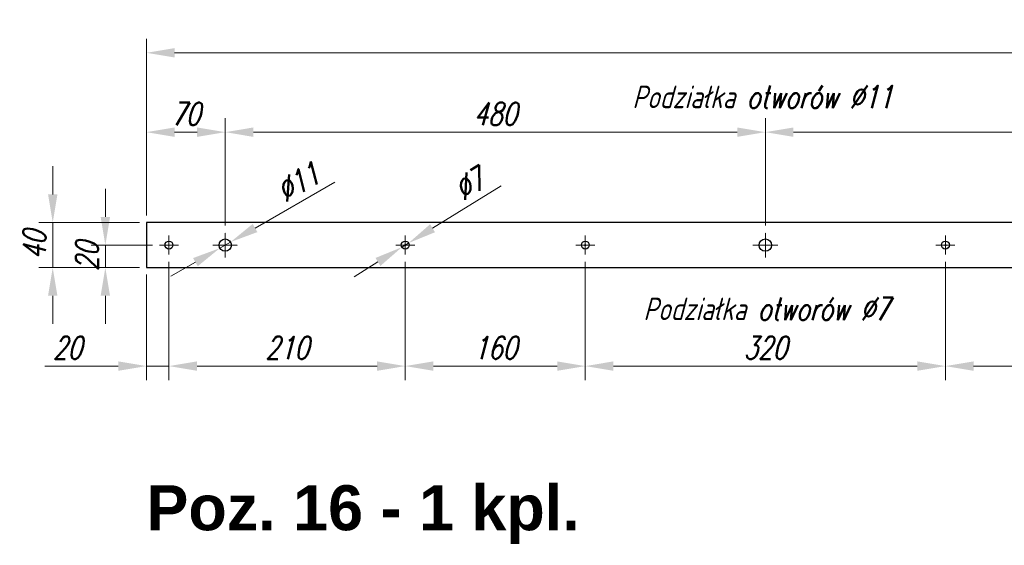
# Model space of a CAD drawing. Header units: millimetres. Extents: x -176817 to 571382, y -58489 to 156123.
# Tile 110 of 256: x -73489 to -72614, y 99144 to 99611. Entities that reach past the tile are written whole.
import ezdxf

# ---------------------------------------------------------------- set-up
doc = ezdxf.new("R2010")
doc.units = ezdxf.units.MM
doc.header["$LTSCALE"] = 0.2
doc.linetypes.add('AM_ISO08W050', pattern=[18, 12, -1.5, 3, -1.5])
doc.linetypes.add('AM_ISO08W050x2', pattern=[9, 6, -0.75, 1.5, -0.75])
doc.layers.get('Defpoints').update_dxf_attribs({"lineweight": 13})
for name, color, linetype, lineweight in [('-AAA Opisy2', 71, 'Continuous', 18), ('-AAA Siatka', 20, 'Continuous', 40), ('-AAA Widok', 2, 'Continuous', 30), ('-AAA Wymiar', 1, 'Continuous', 18), ('AM_7', 4, 'AM_ISO08W050', 13)]:
    doc.layers.add(name, color=color, linetype=linetype, lineweight=lineweight)
doc.styles.add('Arial B', font='arialbd.ttf')
doc.styles.add('WYMIARY', font='ROMANS.shx', dxfattribs={"width": 0.75, "oblique": 15})
doc.dimstyles.new('1 do 10', dxfattribs={"dimscale": 10, "dimtxt": 2, "dimasz": 2.5, "dimexe": 1.25, "dimexo": 0.625, "dimtad": 1, "dimdec": 1, "dimtxsty": 'WYMIARY', "dimcen": 2.5, "dimclrd": 256, "dimclre": 256, "dimclrt": 5, "dimadec": 0, "dimazin": 0, "dimtfac": 1, "dimtdec": 1, "dimtmove": 0, "dimatfit": 3, "dimfxl": 1.25, "dimlwd": -1, "dimlwe": -1, "dimarcsym": 0})

# ---------------------------------------------------------------- blocks, each defined once
blk = doc.blocks.new('PŁ E-1')
at = {"layer": '-AAA Siatka'}
for p in [(20, -230), (20, -390), (20, -710)]:
    blk.add_point(p, dxfattribs=at)
at = {"layer": '-AAA Widok'}
blk.add_lwpolyline([(0, -3980), (40, -3980), (40, 0), (0, 0)], close=True, dxfattribs=at)
for centre, radius in [((20, -20), 3.5), ((20, -70), 5.5), ((20, -230), 3.5), ((20, -390), 3.5), ((20, -550), 5.5), ((20, -710), 3.5)]:
    blk.add_circle(centre, radius, dxfattribs=at)
at = {"layer": 'AM_7', "linetype": 'AM_ISO08W050x2'}
for p, q in [((20, -20), (20, -11.5)), ((20, -20), (11.5, -20)), ((20, -20), (28.5, -20)), ((20, -20), (20, -28.5)), ((20, -70), (20, -59)), ((20, -70), (9, -70)), ((20, -70), (31, -70)), ((20, -70), (20, -81)), ((20, -230), (20, -221.5)), ((20, -230), (11.5, -230)), ((20, -230), (28.5, -230)), ((20, -230), (20, -238.5)), ((20, -390), (20, -381.5)), ((20, -390), (11.5, -390)), ((20, -390), (28.5, -390)), ((20, -390), (20, -398.5)), ((20, -550), (20, -539)), ((20, -550), (9, -550)), ((20, -550), (31, -550)), ((20, -550), (20, -561)), ((20, -710), (20, -701.5)), ((20, -710), (11.5, -710)), ((20, -710), (28.5, -710)), ((20, -710), (20, -718.5))]:
    blk.add_line(p, q, dxfattribs=at)
blk = doc.blocks.new('*D359')
at = {"layer": '-AAA Wymiar', "transparency": 16777216}
for p, q in [((-73412.96, 99435.95), (-73412.96, 99460.95)), ((-73371.2, 99410.95), (-73425.46, 99410.95)), ((-73412.96, 99390.95), (-73412.96, 99410.95)), ((-73382.7, 99390.95), (-73425.46, 99390.95)), ((-73412.96, 99365.95), (-73412.96, 99340.95))]:
    blk.add_line(p, q, dxfattribs=at)
for points in [[(-73417.13, 99435.95), (-73408.79, 99435.95), (-73412.96, 99410.95)], [(-73417.13, 99365.95), (-73408.79, 99365.95), (-73412.96, 99390.95)]]:
    blk.add_solid(points, dxfattribs=at)
at = {"layer": 'Defpoints', "color": 0, "transparency": 16777216}
for p in [(-73412.96, 99410.95), (-73364.95, 99410.95), (-73376.45, 99390.95)]:
    blk.add_point(p, dxfattribs=at)
at = {"layer": '-AAA Wymiar', "color": 5, "transparency": 16777216, "insert": (-73429.21, 99400.95), "char_height": 20, "attachment_point": 5, "rotation": 90, "style": 'WYMIARY'}
blk.add_mtext('20', dxfattribs=at)
blk = doc.blocks.new('*D360')
at = {"layer": '-AAA Wymiar', "transparency": 16777216}
for p, q in [((-73459.71, 99455.95), (-73459.71, 99480.95)), ((-73382.7, 99430.95), (-73472.21, 99430.95)), ((-73459.71, 99430.95), (-73459.71, 99390.95)), ((-73382.7, 99390.95), (-73472.21, 99390.95)), ((-73459.71, 99365.95), (-73459.71, 99340.95))]:
    blk.add_line(p, q, dxfattribs=at)
for points in [[(-73463.87, 99455.95), (-73455.54, 99455.95), (-73459.71, 99430.95)], [(-73463.87, 99365.95), (-73455.54, 99365.95), (-73459.71, 99390.95)]]:
    blk.add_solid(points, dxfattribs=at)
at = {"layer": 'Defpoints', "color": 0, "transparency": 16777216}
for p in [(-73376.45, 99430.95), (-73459.71, 99390.95), (-73376.45, 99390.95)]:
    blk.add_point(p, dxfattribs=at)
at = {"layer": '-AAA Wymiar', "color": 5, "transparency": 16777216, "insert": (-73475.96, 99410.95), "char_height": 20, "attachment_point": 5, "rotation": 90, "style": 'WYMIARY'}
blk.add_mtext('40', dxfattribs=at)
blk = doc.blocks.new('*D361')
at = {"layer": '-AAA Wymiar', "transparency": 16777216}
for p, q in [((-73208.96, 99466.68), (-73279.97, 99426.09)), ((-73311.22, 99408.22), (-73301.67, 99413.68)), ((-73332.92, 99395.81), (-73354.63, 99383.41))]:
    blk.add_line(p, q, dxfattribs=at)
for points in [[(-73282.04, 99429.71), (-73277.9, 99422.47), (-73301.67, 99413.68)], [(-73334.99, 99399.43), (-73330.86, 99392.2), (-73311.22, 99408.22)]]:
    blk.add_solid(points, dxfattribs=at)
at = {"layer": 'Defpoints', "color": 0, "transparency": 16777216}
for p in [(-73311.22, 99408.22), (-73301.67, 99413.68)]:
    blk.add_point(p, dxfattribs=at)
at = {"layer": '-AAA Wymiar', "color": 5, "transparency": 16777216, "insert": (-73241.68, 99466.7), "char_height": 20, "attachment_point": 5, "rotation": 29.75642, "style": 'WYMIARY'}
blk.add_mtext('∅11', dxfattribs=at)
blk = doc.blocks.new('*D362')
at = {"layer": '-AAA Wymiar', "transparency": 16777216}
for p, q in [((-73061.08, 99463.58), (-73122.19, 99425.91)), ((-73149.43, 99409.11), (-73143.47, 99412.79)), ((-73170.71, 99395.99), (-73191.99, 99382.88))]:
    blk.add_line(p, q, dxfattribs=at)
for points in [[(-73124.37, 99429.45), (-73120, 99422.36), (-73143.47, 99412.79)], [(-73172.89, 99399.54), (-73168.52, 99392.45), (-73149.43, 99409.11)]]:
    blk.add_solid(points, dxfattribs=at)
at = {"layer": 'Defpoints', "color": 0, "transparency": 16777216}
for p in [(-73149.43, 99409.11), (-73143.47, 99412.79)]:
    blk.add_point(p, dxfattribs=at)
at = {"layer": '-AAA Wymiar', "color": 5, "transparency": 16777216, "insert": (-73089.52, 99465.14), "char_height": 20, "attachment_point": 5, "rotation": 31.65337, "style": 'WYMIARY'}
blk.add_mtext('∅7', dxfattribs=at)
blk = doc.blocks.new('*D363')
at = {"layer": '-AAA Wymiar', "transparency": 16777216}
for p, q in [((-73376.45, 99437.2), (-73376.45, 99523.7)), ((-73306.45, 99428.2), (-73306.45, 99523.7)), ((-73351.45, 99511.2), (-73331.45, 99511.2))]:
    blk.add_line(p, q, dxfattribs=at)
for points in [[(-73351.45, 99515.37), (-73351.45, 99507.03), (-73376.45, 99511.2)], [(-73331.45, 99515.37), (-73331.45, 99507.03), (-73306.45, 99511.2)]]:
    blk.add_solid(points, dxfattribs=at)
at = {"layer": 'Defpoints', "color": 0, "transparency": 16777216}
for p in [(-73306.45, 99511.2), (-73376.45, 99430.95), (-73306.45, 99421.95)]:
    blk.add_point(p, dxfattribs=at)
at = {"layer": '-AAA Wymiar', "color": 5, "transparency": 16777216, "insert": (-73341.45, 99527.45), "char_height": 20, "attachment_point": 5, "style": 'WYMIARY'}
blk.add_mtext('70', dxfattribs=at)
blk = doc.blocks.new('*D364')
at = {"layer": '-AAA Wymiar', "transparency": 16777216}
for p, q in [((-73306.45, 99428.2), (-73306.45, 99523.7)), ((-72826.45, 99428.2), (-72826.45, 99523.7)), ((-73281.45, 99511.2), (-72851.45, 99511.2))]:
    blk.add_line(p, q, dxfattribs=at)
for points in [[(-73281.45, 99515.37), (-73281.45, 99507.03), (-73306.45, 99511.2)], [(-72851.45, 99515.37), (-72851.45, 99507.03), (-72826.45, 99511.2)]]:
    blk.add_solid(points, dxfattribs=at)
at = {"layer": 'Defpoints', "color": 0, "transparency": 16777216}
for p in [(-72826.45, 99511.2), (-73306.45, 99421.95), (-72826.45, 99421.95)]:
    blk.add_point(p, dxfattribs=at)
at = {"layer": '-AAA Wymiar', "color": 5, "transparency": 16777216, "insert": (-73066.45, 99527.45), "char_height": 20, "attachment_point": 5, "style": 'WYMIARY'}
blk.add_mtext('480', dxfattribs=at)
blk = doc.blocks.new('*D365')
at = {"layer": '-AAA Wymiar', "transparency": 16777216}
for p, q in [((-72826.45, 99428.2), (-72826.45, 99523.7)), ((-72346.45, 99428.2), (-72346.45, 99523.7)), ((-72801.45, 99511.2), (-72371.45, 99511.2))]:
    blk.add_line(p, q, dxfattribs=at)
for points in [[(-72801.45, 99515.37), (-72801.45, 99507.03), (-72826.45, 99511.2)], [(-72371.45, 99515.37), (-72371.45, 99507.03), (-72346.45, 99511.2)]]:
    blk.add_solid(points, dxfattribs=at)
at = {"layer": 'Defpoints', "color": 0, "transparency": 16777216}
for p in [(-72346.45, 99511.2), (-72826.45, 99421.95), (-72346.45, 99421.95)]:
    blk.add_point(p, dxfattribs=at)
at = {"layer": '-AAA Wymiar', "color": 5, "transparency": 16777216, "insert": (-72586.45, 99527.45), "char_height": 20, "attachment_point": 5, "style": 'WYMIARY'}
blk.add_mtext('480', dxfattribs=at)
blk = doc.blocks.new('*D373')
at = {"layer": '-AAA Wymiar', "transparency": 16777216}
for p, q in [((-73356.45, 99396.2), (-73356.45, 99291.03)), ((-73376.45, 99384.7), (-73376.45, 99291.03)), ((-73401.45, 99303.53), (-73466.86, 99303.53)), ((-73356.45, 99303.53), (-73376.45, 99303.53)), ((-73331.45, 99303.53), (-73306.45, 99303.53))]:
    blk.add_line(p, q, dxfattribs=at)
for points in [[(-73401.45, 99307.7), (-73401.45, 99299.36), (-73376.45, 99303.53)], [(-73331.45, 99307.7), (-73331.45, 99299.36), (-73356.45, 99303.53)]]:
    blk.add_solid(points, dxfattribs=at)
at = {"layer": 'Defpoints', "color": 0, "transparency": 16777216}
for p in [(-73356.45, 99402.45), (-73376.45, 99390.95), (-73356.45, 99303.53)]:
    blk.add_point(p, dxfattribs=at)
at = {"layer": '-AAA Wymiar', "color": 5, "transparency": 16777216, "insert": (-73446.65, 99319.78), "char_height": 20, "attachment_point": 5, "style": 'WYMIARY'}
blk.add_mtext('20', dxfattribs=at)
blk = doc.blocks.new('*D374')
at = {"layer": '-AAA Wymiar', "transparency": 16777216}
for p, q in [((-73356.45, 99396.2), (-73356.45, 99291.03)), ((-73146.45, 99396.2), (-73146.45, 99291.03)), ((-73331.45, 99303.53), (-73171.45, 99303.53))]:
    blk.add_line(p, q, dxfattribs=at)
for points in [[(-73331.45, 99307.7), (-73331.45, 99299.36), (-73356.45, 99303.53)], [(-73171.45, 99307.7), (-73171.45, 99299.36), (-73146.45, 99303.53)]]:
    blk.add_solid(points, dxfattribs=at)
at = {"layer": 'Defpoints', "color": 0, "transparency": 16777216}
for p in [(-73356.45, 99402.45), (-73146.45, 99402.45), (-73146.45, 99303.53)]:
    blk.add_point(p, dxfattribs=at)
at = {"layer": '-AAA Wymiar', "color": 5, "transparency": 16777216, "insert": (-73251.45, 99319.78), "char_height": 20, "attachment_point": 5, "style": 'WYMIARY'}
blk.add_mtext('210', dxfattribs=at)
blk = doc.blocks.new('*D375')
at = {"layer": '-AAA Wymiar', "transparency": 16777216}
for p, q in [((-73146.45, 99396.2), (-73146.45, 99291.03)), ((-72986.45, 99396.2), (-72986.45, 99291.03)), ((-73121.45, 99303.53), (-73011.45, 99303.53))]:
    blk.add_line(p, q, dxfattribs=at)
for points in [[(-73121.45, 99307.7), (-73121.45, 99299.36), (-73146.45, 99303.53)], [(-73011.45, 99307.7), (-73011.45, 99299.36), (-72986.45, 99303.53)]]:
    blk.add_solid(points, dxfattribs=at)
at = {"layer": 'Defpoints', "color": 0, "transparency": 16777216}
for p in [(-73146.45, 99402.45), (-72986.45, 99402.45), (-72986.45, 99303.53)]:
    blk.add_point(p, dxfattribs=at)
at = {"layer": '-AAA Wymiar', "color": 5, "transparency": 16777216, "insert": (-73066.45, 99319.78), "char_height": 20, "attachment_point": 5, "style": 'WYMIARY'}
blk.add_mtext('160', dxfattribs=at)
blk = doc.blocks.new('*D376')
at = {"layer": '-AAA Wymiar', "transparency": 16777216}
for p, q in [((-72986.45, 99396.2), (-72986.45, 99291.03)), ((-72666.45, 99396.2), (-72666.45, 99291.03)), ((-72961.45, 99303.53), (-72691.45, 99303.53))]:
    blk.add_line(p, q, dxfattribs=at)
for points in [[(-72961.45, 99307.7), (-72961.45, 99299.36), (-72986.45, 99303.53)], [(-72691.45, 99307.7), (-72691.45, 99299.36), (-72666.45, 99303.53)]]:
    blk.add_solid(points, dxfattribs=at)
at = {"layer": 'Defpoints', "color": 0, "transparency": 16777216}
for p in [(-72986.45, 99402.45), (-72666.45, 99402.45), (-72666.45, 99303.53)]:
    blk.add_point(p, dxfattribs=at)
at = {"layer": '-AAA Wymiar', "color": 5, "transparency": 16777216, "insert": (-72826.45, 99319.78), "char_height": 20, "attachment_point": 5, "style": 'WYMIARY'}
blk.add_mtext('320', dxfattribs=at)
blk = doc.blocks.new('*D377')
at = {"layer": '-AAA Wymiar', "transparency": 16777216}
for p, q in [((-72666.45, 99396.2), (-72666.45, 99291.03)), ((-72506.45, 99396.2), (-72506.45, 99291.03)), ((-72641.45, 99303.53), (-72531.45, 99303.53))]:
    blk.add_line(p, q, dxfattribs=at)
for points in [[(-72641.45, 99307.7), (-72641.45, 99299.36), (-72666.45, 99303.53)], [(-72531.45, 99307.7), (-72531.45, 99299.36), (-72506.45, 99303.53)]]:
    blk.add_solid(points, dxfattribs=at)
at = {"layer": 'Defpoints', "color": 0, "transparency": 16777216}
for p in [(-72666.45, 99402.45), (-72506.45, 99402.45), (-72506.45, 99303.53)]:
    blk.add_point(p, dxfattribs=at)
at = {"layer": '-AAA Wymiar', "color": 5, "transparency": 16777216, "insert": (-72586.45, 99319.78), "char_height": 20, "attachment_point": 5, "style": 'WYMIARY'}
blk.add_mtext('160', dxfattribs=at)
blk = doc.blocks.new('*D392')
at = {"layer": '-AAA Wymiar', "transparency": 16777216}
for p, q in [((-73376.45, 99437.2), (-73376.45, 99594.16)), ((-69396.45, 99437.2), (-69396.45, 99594.16)), ((-73351.45, 99581.66), (-69421.45, 99581.66))]:
    blk.add_line(p, q, dxfattribs=at)
for points in [[(-73351.45, 99585.83), (-73351.45, 99577.49), (-73376.45, 99581.66)], [(-69421.45, 99585.83), (-69421.45, 99577.49), (-69396.45, 99581.66)]]:
    blk.add_solid(points, dxfattribs=at)
at = {"layer": 'Defpoints', "color": 0, "transparency": 16777216}
for p in [(-69396.45, 99581.66), (-73376.45, 99430.95), (-69396.45, 99430.95)]:
    blk.add_point(p, dxfattribs=at)
at = {"layer": '-AAA Wymiar', "color": 5, "transparency": 16777216, "insert": (-71386.45, 99597.91), "char_height": 20, "attachment_point": 5, "style": 'WYMIARY'}
blk.add_mtext('3980', dxfattribs=at)

msp = doc.modelspace()

# ---------------------------------------------------------------- block references
at = {"layer": '-AAA Siatka', "rotation": 90}
msp.add_blockref('PŁ E-1', (-73376.4461, 99390.9508), dxfattribs=at)

# ---------------------------------------------------------------- texts
at = {"layer": '-AAA Opisy2'}
for s, insert, char_height, width, attachment_point, style in [('Podziałka otworów %%C11', (-72944.609, 99552.5064, 0), 20, 1395.235839, 1, 'WYMIARY'), ('Podziałka otworów %%C7', (-72934.8384, 99364.306, 0), 20, 1395.235839, 1, 'WYMIARY'), ('Poz. 16 - 1 kpl.', (-73376.4461, 99171.7626), 40, 922.669786, 4, 'Arial B')]:
    msp.add_mtext(s, dxfattribs=dict(at, insert=insert, char_height=char_height, width=width, attachment_point=attachment_point, style=style))

# ---------------------------------------------------------------- dimensions: what is measured, and where the dimension line sits
at = {"layer": '-AAA Wymiar'}
for base, p2, picture, middle in [((-69396.4461, 99581.6584), (-69396.4461, 99430.9508), '*D392', (-71386.4461, 99597.9084)), ((-73306.4461, 99511.1996), (-73306.4461, 99421.9508), '*D363', (-73341.4461, 99527.4496))]:
    dim = msp.add_linear_dim(base=base, p1=(-73376.4461, 99430.9508), p2=p2, dimstyle='1 do 10', dxfattribs=at)
    dim.commit()
    dim.dimension.update_dxf_attribs({"geometry": picture, "text_midpoint": middle})
for base, p1, p2, picture, middle in [((-72826.4461, 99511.1996), (-73306.4461, 99421.9508), (-72826.4461, 99421.9508), '*D364', (-73066.4461, 99527.4496)), ((-72346.4461, 99511.1996), (-72826.4461, 99421.9508), (-72346.4461, 99421.9508), '*D365', (-72586.4461, 99527.4496)), ((-73146.4461, 99303.5289), (-73356.4461, 99402.4508), (-73146.4461, 99402.4508), '*D374', (-73251.4461, 99319.7789)), ((-72986.4461, 99303.5289), (-73146.4461, 99402.4508), (-72986.4461, 99402.4508), '*D375', (-73066.4461, 99319.7789)), ((-72666.4461, 99303.5289), (-72986.4461, 99402.4508), (-72666.4461, 99402.4508), '*D376', (-72826.4461, 99319.7789)), ((-72506.4461, 99303.5289), (-72666.4461, 99402.4508), (-72506.4461, 99402.4508), '*D377', (-72586.4461, 99319.7789))]:
    dim = msp.add_linear_dim(base=base, p1=p1, p2=p2, dimstyle='1 do 10', override={"dimtmove": 1}, dxfattribs=at)
    dim.commit()
    dim.dimension.update_dxf_attribs({"geometry": picture, "text_midpoint": middle})
for p1, p2, picture, middle in [((-73311.2209, 99408.2211), (-73301.6713, 99413.6806), '*D361', (-73241.6786, 99466.6963)), ((-73149.4255, 99409.1141), (-73143.4668, 99412.7876), '*D362', (-73089.5181, 99465.1362))]:
    dim = msp.add_diameter_dim_2p(p1=p1, p2=p2, dimstyle='1 do 10', dxfattribs=at)
    dim.commit()
    dim.dimension.update_dxf_attribs({"geometry": picture, "text_midpoint": middle})
dim = msp.add_linear_dim(base=(-73459.7059, 99390.9508), p1=(-73376.4461, 99430.9508), p2=(-73376.4461, 99390.9508), angle=90, dimstyle='1 do 10', dxfattribs=at)
dim.commit()
dim.dimension.update_dxf_attribs({"geometry": '*D360', "text_midpoint": (-73475.9559, 99410.9508)})
dim = msp.add_linear_dim(base=(-73412.9585, 99410.9508), p1=(-73376.4461, 99390.9508), p2=(-73364.9461, 99410.9508), angle=90, dimstyle='1 do 10', dxfattribs=at)
dim.commit()
dim.dimension.update_dxf_attribs({"geometry": '*D359', "text_midpoint": (-73412.9585, 99400.9508), "dimtype": 160})
dim = msp.add_linear_dim(base=(-73356.4461, 99303.5289), p1=(-73376.4461, 99390.9508), p2=(-73356.4461, 99402.4508), dimstyle='1 do 10', dxfattribs=at)
dim.commit()
dim.dimension.update_dxf_attribs({"geometry": '*D373', "text_midpoint": (-73446.651, 99303.5289), "dimtype": 160})

doc.saveas('drawing.dxf')
